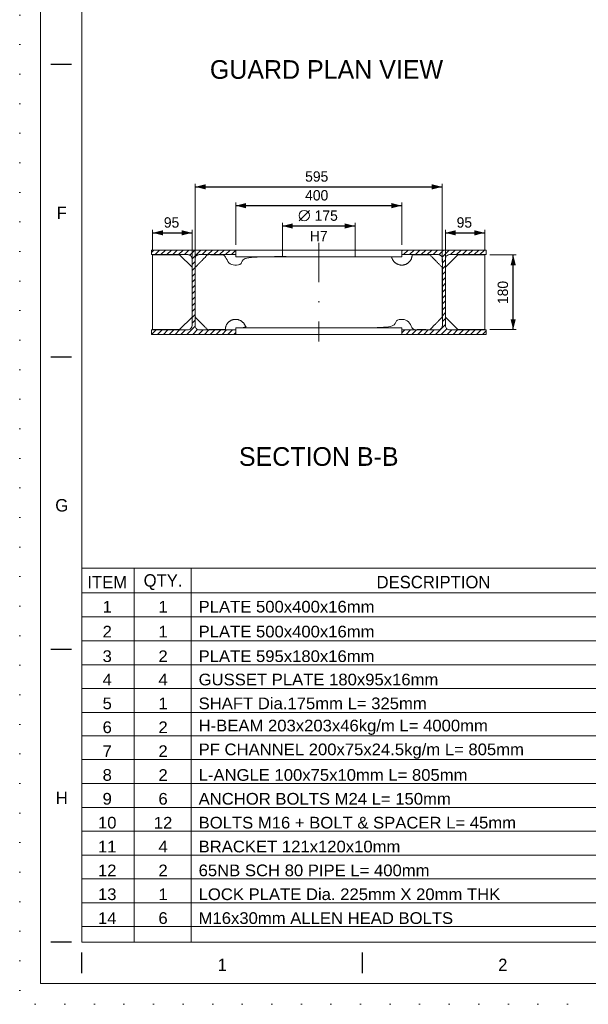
# Model space of a CAD drawing. Header units: millimetres. Extents: x -152903 to -144493, y -672002 to -666062.
# Tile 1 of 16: x -152903 to -151533, y -672002 to -669629. Entities that reach past the tile are written whole.
import ezdxf
from ezdxf.enums import TextEntityAlignment as Align

# ---------------------------------------------------------------- set-up
doc = ezdxf.new("R2010")
doc.units = ezdxf.units.MM
doc.header["$MEASUREMENT"] = 0
for name, pattern in [('DGN Style 1', [71.230208, 0.118519, -71.111688]), ('DGN Style 2', [118.519481, 71.111688, -47.407792]), ('DGN Style 4', [189.749688, 94.815584, -47.407792, 0.118519, -47.407792]), ('DGN Style 5', [82.963636, 35.555844, -47.407792]), ('DGN Style 6', [225.424052, 0.118519, -47.407792, 82.963636, -47.407792, 0.118519, -47.407792])]:
    doc.linetypes.add(name, pattern=pattern)
doc.styles.add('Style-ENGINEERING', font='ENGINEERING.shx')
doc.styles.add('Style-ENGINEERING_0', font='ENGINEERING.shx')
doc.dimstyles.new('MetricMM', dxfattribs={"dimtxt": 3, "dimasz": 3, "dimexe": 1.5, "dimexo": 1.5, "dimgap": 1.5, "dimtad": 1, "dimdec": 0, "dimzin": 7, "dimtxsty": 'Style-ENGINEERING_0', "dimcen": 0.09, "dimclrd": 1, "dimclre": 1, "dimclrt": 7, "dimadec": 0, "dimazin": 3, "dimtfac": 1, "dimtdec": 0, "dimtofl": 0, "dimtmove": 0, "dimatfit": 3, "dimfxl": 1, "dimtzin": 7, "dimlwd": -1, "dimlwe": 0, "dimarcsym": 0})

# ---------------------------------------------------------------- blocks, each defined once
blk = doc.blocks.new('*U10')
for p, q in [((-405.55, -2.47), (-405.55, 2.53)), ((-337.96, -2.47), (-337.96, 2.53))]:
    blk.add_line(p, q)
at = {"char_height": 3, "attachment_point": 5, "line_spacing_factor": 1.2, "style": 'Style-ENGINEERING'}
for s, insert in [('1', (-371.76, -0.47)), ('2', (-304.17, -0.47))]:
    blk.add_mtext(s, dxfattribs=dict(at, insert=insert))
blk = doc.blocks.new('*U9')
for p, q in [((-408.05, -70.47), (-413.05, -70.47)), ((-408.05, -140.97), (-413.05, -140.97)), ((-408.05, -211.47), (-413.05, -211.47)), ((-408.05, -281.97), (-413.05, -281.97))]:
    blk.add_line(p, q)
at = {"color": 7, "linetype": 'Continuous', "lineweight": 0, "flags": 128}
blk.add_lwpolyline([(-415.55, 292.03), (415.45, 292.03), (415.45, -291.97), (-415.55, -291.97), (-415.55, 292.03)], close=True, dxfattribs=at)
at = {"color": 7, "linetype": 'Continuous', "lineweight": 13, "flags": 128}
blk.add_lwpolyline([(-405.55, 282.03), (405.45, 282.03), (405.45, -281.97), (-405.55, -281.97), (-405.55, 282.03)], close=True, dxfattribs=at)
blk.add_blockref('*U10', (0, -287))
at = {"char_height": 3, "attachment_point": 5, "line_spacing_factor": 1.2, "style": 'Style-ENGINEERING'}
for s, insert in [('F', (-410.42, -106.22)), ('G', (-410.42, -176.72)), ('H', (-410.42, -247.22))]:
    blk.add_mtext(s, dxfattribs=dict(at, insert=insert))
blk = doc.blocks.new('*D23')
at = {"color": 1, "linetype": 'Continuous', "lineweight": 0, "transparency": 16777216}
for p, q in [((-3684.7, -1139.7), (-3684.7, -1037.6)), ((-3284.7, -1139.7), (-3284.7, -1037.6))]:
    blk.add_line(p, q, dxfattribs=at)
at = {"color": 1, "linetype": 'Continuous', "transparency": 16777216}
blk.add_line((-3684.7, -1045.1), (-3284.7, -1045.1), dxfattribs=at)
at = {"color": 1, "linetype": 'Continuous', "lineweight": 0, "transparency": 16777216}
blk.add_solid([(-3659.7, -1051.3), (-3684.7, -1045.1), (-3659.7, -1038.8)], dxfattribs=at)
at = {"color": 1, "linetype": 'Continuous', "lineweight": 0, "transparency": 16777216, "extrusion": (0, 0, -1)}
blk.add_solid([(3309.7, -1038.8), (3284.7, -1045.1), (3309.7, -1051.3)], dxfattribs=at)
at = {"layer": 'Defpoints', "color": 5, "linetype": 'Continuous', "lineweight": 0, "transparency": 16777216}
for p in [(-3484.7, -1045.1), (-3284.7, -1045.1), (-3684.7, -1152.2), (-3284.7, -1152.2)]:
    blk.add_point(p, dxfattribs=at)
at = {"color": 7, "linetype": 'Continuous', "lineweight": 0, "transparency": 16777216, "style": 'Style-ENGINEERING'}
blk.add_text('400', height=25, dxfattribs=at).set_placement((-3517.4, -1020.1), align=Align.MIDDLE_LEFT)
blk = doc.blocks.new('*D24')
at = {"color": 1, "linetype": 'Continuous', "lineweight": 0, "transparency": 16777216}
for p, q in [((-3072, -1163.7), (-3008.6, -1163.7)), ((-3072, -1343.9), (-3008.6, -1343.9))]:
    blk.add_line(p, q, dxfattribs=at)
at = {"color": 1, "linetype": 'Continuous', "transparency": 16777216}
blk.add_line((-3016.1, -1343.9), (-3016.1, -1163.7), dxfattribs=at)
at = {"color": 1, "linetype": 'Continuous', "lineweight": 0, "transparency": 16777216, "extrusion": (0, 0, -1)}
blk.add_solid([(3022.4, -1188.7), (3016.1, -1163.7), (3009.9, -1188.7)], dxfattribs=at)
at = {"color": 1, "linetype": 'Continuous', "lineweight": 0, "transparency": 16777216}
blk.add_solid([(-3009.9, -1318.9), (-3016.1, -1343.9), (-3022.4, -1318.9)], dxfattribs=at)
at = {"layer": 'Defpoints', "color": 5, "linetype": 'Continuous', "lineweight": 0, "transparency": 16777216}
for p in [(-3084.5, -1163.7), (-3016.1, -1163.7), (-3016.1, -1253.8), (-3084.5, -1343.9)]:
    blk.add_point(p, dxfattribs=at)
at = {"color": 7, "linetype": 'Continuous', "lineweight": 0, "transparency": 16777216, "style": 'Style-ENGINEERING'}
blk.add_text('180', height=25, rotation=90, dxfattribs=at).set_placement((-3041.1, -1282.3), align=Align.MIDDLE_LEFT)
blk = doc.blocks.new('*D25')
at = {"color": 1, "linetype": 'Continuous', "lineweight": 0, "transparency": 16777216}
for p, q in [((-3179.4, -1181.2), (-3179.4, -1103.1)), ((-3084.5, -1151.2), (-3084.5, -1103.1))]:
    blk.add_line(p, q, dxfattribs=at)
at = {"color": 1, "linetype": 'Continuous', "transparency": 16777216}
blk.add_line((-3179.4, -1110.6), (-3084.5, -1110.6), dxfattribs=at)
at = {"color": 1, "linetype": 'Continuous', "lineweight": 0, "transparency": 16777216}
blk.add_solid([(-3154.4, -1116.9), (-3179.4, -1110.6), (-3154.4, -1104.4)], dxfattribs=at)
at = {"color": 1, "linetype": 'Continuous', "lineweight": 0, "transparency": 16777216, "extrusion": (0, 0, -1)}
blk.add_solid([(3109.5, -1104.4), (3084.5, -1110.6), (3109.5, -1116.9)], dxfattribs=at)
at = {"layer": 'Defpoints', "color": 5, "linetype": 'Continuous', "lineweight": 0, "transparency": 16777216}
for p in [(-3131.9, -1110.6), (-3084.5, -1110.6), (-3084.5, -1163.7), (-3179.4, -1193.7)]:
    blk.add_point(p, dxfattribs=at)
at = {"color": 7, "linetype": 'Continuous', "lineweight": 0, "transparency": 16777216, "style": 'Style-ENGINEERING'}
blk.add_text('95', height=25, dxfattribs=at).set_placement((-3152.4, -1085.6), align=Align.MIDDLE_LEFT)
blk = doc.blocks.new('*D26')
at = {"color": 1, "linetype": 'Continuous', "lineweight": 0, "transparency": 16777216}
for p, q in [((-3884.9, -1151.2), (-3884.9, -1103.1)), ((-3789.9, -1181.2), (-3789.9, -1103.1))]:
    blk.add_line(p, q, dxfattribs=at)
at = {"color": 1, "linetype": 'Continuous', "transparency": 16777216}
blk.add_line((-3884.9, -1110.6), (-3789.9, -1110.6), dxfattribs=at)
at = {"color": 1, "linetype": 'Continuous', "lineweight": 0, "transparency": 16777216}
blk.add_solid([(-3859.9, -1116.9), (-3884.9, -1110.6), (-3859.9, -1104.4)], dxfattribs=at)
at = {"color": 1, "linetype": 'Continuous', "lineweight": 0, "transparency": 16777216, "extrusion": (0, 0, -1)}
blk.add_solid([(3814.9, -1104.4), (3789.9, -1110.6), (3814.9, -1116.9)], dxfattribs=at)
at = {"layer": 'Defpoints', "color": 5, "linetype": 'Continuous', "lineweight": 0, "transparency": 16777216}
for p in [(-3837.4, -1110.6), (-3789.9, -1110.6), (-3884.9, -1163.7), (-3789.9, -1193.7)]:
    blk.add_point(p, dxfattribs=at)
at = {"color": 7, "linetype": 'Continuous', "lineweight": 0, "transparency": 16777216, "style": 'Style-ENGINEERING'}
blk.add_text('95', height=25, dxfattribs=at).set_placement((-3857.8, -1085.6), align=Align.MIDDLE_LEFT)
blk = doc.blocks.new('*D27')
at = {"color": 1, "linetype": 'Continuous', "lineweight": 0, "transparency": 16777216}
for p, q in [((-3782.1, -1181.2), (-3782.1, -992.3)), ((-3187.2, -1181.2), (-3187.2, -992.3))]:
    blk.add_line(p, q, dxfattribs=at)
at = {"color": 1, "linetype": 'Continuous', "transparency": 16777216}
blk.add_line((-3782.1, -999.8), (-3187.2, -999.8), dxfattribs=at)
at = {"color": 1, "linetype": 'Continuous', "lineweight": 0, "transparency": 16777216}
blk.add_solid([(-3757.1, -1006), (-3782.1, -999.8), (-3757.1, -993.5)], dxfattribs=at)
at = {"color": 1, "linetype": 'Continuous', "lineweight": 0, "transparency": 16777216, "extrusion": (0, 0, -1)}
blk.add_solid([(3212.2, -993.5), (3187.2, -999.8), (3212.2, -1006)], dxfattribs=at)
at = {"layer": 'Defpoints', "color": 5, "linetype": 'Continuous', "lineweight": 0, "transparency": 16777216}
for p in [(-3484.7, -999.8), (-3187.2, -999.8), (-3782.1, -1193.7), (-3187.2, -1193.7)]:
    blk.add_point(p, dxfattribs=at)
at = {"color": 7, "linetype": 'Continuous', "lineweight": 0, "transparency": 16777216, "style": 'Style-ENGINEERING'}
blk.add_text('595', height=25, dxfattribs=at).set_placement((-3517.4, -974.8), align=Align.MIDDLE_LEFT)
blk = doc.blocks.new('*D51')
at = {"color": 7, "linetype": 'Continuous', "lineweight": 0, "transparency": 16777216}
blk.add_line((-3531.9, -1081.6), (-3506.9, -1056.6), dxfattribs=at)
at = {"color": 1, "linetype": 'Continuous', "lineweight": 0, "transparency": 16777216}
for p, q in [((-3572.2, -1155.7), (-3572.2, -1086.6)), ((-3397.2, -1155.7), (-3397.2, -1086.6))]:
    blk.add_line(p, q, dxfattribs=at)
at = {"color": 1, "linetype": 'Continuous', "transparency": 16777216}
blk.add_line((-3572.2, -1094.1), (-3397.2, -1094.1), dxfattribs=at)
at = {"color": 7, "linetype": 'Continuous', "lineweight": 0, "transparency": 16777216}
blk.add_circle((-3519.4, -1069.1), 12.5, dxfattribs=at)
at = {"color": 1, "linetype": 'Continuous', "lineweight": 0, "transparency": 16777216}
blk.add_solid([(-3547.2, -1100.4), (-3572.2, -1094.1), (-3547.2, -1087.9)], dxfattribs=at)
at = {"color": 1, "linetype": 'Continuous', "lineweight": 0, "transparency": 16777216, "extrusion": (0, 0, -1)}
blk.add_solid([(3422.2, -1087.9), (3397.2, -1094.1), (3422.2, -1100.4)], dxfattribs=at)
at = {"layer": 'Defpoints', "color": 5, "linetype": 'Continuous', "lineweight": 0, "transparency": 16777216}
for p in [(-3484.7, -1094.1), (-3397.2, -1094.1), (-3572.2, -1168.2), (-3397.2, -1168.2)]:
    blk.add_point(p, dxfattribs=at)
at = {"color": 7, "linetype": 'Continuous', "lineweight": 0, "transparency": 16777216, "style": 'Style-ENGINEERING'}
blk.add_text('175', height=25, dxfattribs=at).set_placement((-3494.4, -1069.1), align=Align.MIDDLE_LEFT)
blk = doc.blocks.new('*U8')
at = {"linetype": 'DGN Style 6', "lineweight": 0}
h = blk.add_hatch(dxfattribs=at)
h.set_pattern_fill('HATCH', style=0, pattern_type=2)
h.set_pattern_definition([(45, (-3726.147, -1140.241), (-7.07107, 7.07107), [])])
h.paths.add_polyline_path([(-3684.65, -1152.18), (-3684.65, -1163.18), (-3772.4, -1163.18, 0.4142136), (-3782.6, -1173.38), (-3782.6, -1334.18, 0.4142136), (-3772.4, -1344.38), (-3684.65, -1344.38), (-3684.65, -1355.38), (-3887.85, -1355.38), (-3887.85, -1344.38), (-3800.1, -1344.38, 0.4142136), (-3789.9, -1334.18), (-3789.9, -1173.38, 0.4142136), (-3800.1, -1163.18), (-3887.85, -1163.18), (-3887.85, -1152.18)])
h = blk.add_hatch(dxfattribs=at)
h.set_pattern_fill('HATCH', style=0, pattern_type=2)
h.set_pattern_definition([(45, (-2653.654, -1034.355), (-7.07107, 7.07107), [])])
h.paths.add_polyline_path([(-3081.45, -1152.18), (-3081.45, -1163.18), (-3169.2, -1163.18, 0.4142136), (-3179.4, -1173.38), (-3179.4, -1334.18, 0.4142136), (-3169.2, -1344.38), (-3081.45, -1344.38), (-3081.45, -1355.38), (-3284.65, -1355.38), (-3284.65, -1344.38), (-3196.9, -1344.38, 0.4142136), (-3186.7, -1334.18), (-3186.7, -1173.38, 0.4142136), (-3196.9, -1163.18), (-3284.65, -1163.18), (-3284.65, -1152.18)])
at = {"color": 1, "linetype": 'DGN Style 4', "lineweight": 0}
blk.add_line((-3484.65, -1134.88), (-3484.65, -1372.69), dxfattribs=at)
at = {"color": 7, "linetype": 'DGN Style 2', "lineweight": 0}
for p, q in [((-3572.15, -1152.18), (-3572.15, -1168.18)), ((-3397.15, -1152.18), (-3397.15, -1168.18))]:
    blk.add_line(p, q, dxfattribs=at)
at = {"color": 7, "lineweight": 13}
blk.add_line((-4055.03, -1918.56), (4054.97, -1918.56), dxfattribs=at)
at = {"lineweight": 0}
for p, q in [((-3929.61, -1918.56), (-3929.61, -2820.03)), ((-3791.71, -1918.56), (-3791.71, -2820.03))]:
    blk.add_line(p, q, dxfattribs=at)
at = {"color": 7, "linetype": 'Continuous', "lineweight": 13}
blk.add_line((-2216.04, -1978.33), (-4055.03, -1978.33), dxfattribs=at)
at = {"color": 7, "linetype": 'Continuous', "lineweight": 0}
for p, q in [((-2216.04, -2036.07), (-4055.03, -2036.07)), ((-2216.04, -2093.8), (-4055.03, -2093.8)), ((-2216.04, -2151.54), (-4055.03, -2151.54)), ((-2216.04, -2209.27), (-4055.03, -2209.27)), ((-2216.04, -2267.01), (-4055.03, -2267.01)), ((-2216.04, -2322.83), (-4055.03, -2322.83)), ((-2216.04, -2380.33), (-4055.03, -2380.33)), ((-2216.04, -2437.83), (-4055.03, -2437.83)), ((-2216.04, -2495.33), (-4055.03, -2495.33)), ((-2216.04, -2552.83), (-4055.03, -2552.83)), ((-2216.04, -2610.33), (-4055.03, -2610.33)), ((-2216.04, -2667.83), (-4055.03, -2667.83)), ((-2216.04, -2725.33), (-4055.03, -2725.33)), ((-2216.04, -2782.83), (-4055.03, -2782.83))]:
    blk.add_line(p, q, dxfattribs=at)
at = {"color": 7, "linetype": 'DGN Style 1', "lineweight": 0, "flags": 128}
blk.add_lwpolyline([(-4205.03, 2969.97), (4204.97, 2969.97), (4204.97, -2970.03), (-4205.03, -2970.03), (-4205.03, 2969.97)], close=True, dxfattribs=at)
at = {"color": 7, "linetype": 'Continuous', "lineweight": 0, "flags": 128}
for points in [[(-3684.65, -1152.18), (-3684.65, -1163.18), (-3772.4, -1163.18, 0.4142136), (-3782.6, -1173.38), (-3782.6, -1334.18, 0.4142136), (-3772.4, -1344.38), (-3684.65, -1344.38), (-3684.65, -1355.38), (-3887.85, -1355.38), (-3887.85, -1344.38), (-3800.1, -1344.38, 0.4142136), (-3789.9, -1334.18), (-3789.9, -1173.38, 0.4142136), (-3800.1, -1163.18), (-3887.85, -1163.18), (-3887.85, -1152.18), (-3684.65, -1152.18)], [(-3081.45, -1152.18), (-3081.45, -1163.18), (-3169.2, -1163.18, 0.4142136), (-3179.4, -1173.38), (-3179.4, -1334.18, 0.4142136), (-3169.2, -1344.38), (-3081.45, -1344.38), (-3081.45, -1355.38), (-3284.65, -1355.38), (-3284.65, -1344.38), (-3196.9, -1344.38, 0.4142136), (-3186.7, -1334.18), (-3186.7, -1173.38, 0.4142136), (-3196.9, -1163.18), (-3284.65, -1163.18), (-3284.65, -1152.18), (-3081.45, -1152.18)]]:
    blk.add_lwpolyline(points, format="xyb", close=True, dxfattribs=at)
for points in [[(-3684.65, -1152.18), (-3684.65, -1168.18), (-3284.65, -1168.18), (-3284.65, -1152.18), (-3684.65, -1152.18)], [(-3819.9, -1343.88), (-3884.85, -1343.88), (-3884.85, -1163.68), (-3819.9, -1163.68), (-3789.9, -1193.68), (-3789.9, -1313.88), (-3819.9, -1343.88)], [(-3149.4, -1343.88), (-3084.45, -1343.88), (-3084.45, -1163.68), (-3149.4, -1163.68), (-3179.4, -1193.68), (-3179.4, -1313.88), (-3149.4, -1343.88)], [(-3684.65, -1339.38), (-3684.65, -1355.38), (-3284.65, -1355.38), (-3284.65, -1339.38), (-3684.65, -1339.38)]]:
    blk.add_lwpolyline(points, close=True, dxfattribs=at)
at = {"color": 7, "linetype": 'Continuous', "lineweight": 0}
blk.add_rational_spline([(-3309.15, -1168.18), (-3484.65, -1168.18), (-3660.16, -1168.18), (-3664.68, -1190.33), (-3687.17, -1188.28), (-3709.65, -1186.24), (-3709.65, -1163.68), (-3731.13, -1163.68), (-3752.6, -1163.68), (-3767.35, -1178.68), (-3782.1, -1193.68), (-3782.1, -1253.78), (-3782.1, -1313.88), (-3767.35, -1328.88), (-3752.6, -1343.88), (-3731.13, -1343.88), (-3709.65, -1343.88), (-3709.65, -1321.33), (-3687.17, -1319.28), (-3664.68, -1317.24), (-3660.16, -1339.38), (-3484.65, -1339.38), (-3309.15, -1339.38), (-3304.63, -1317.24), (-3282.14, -1319.28), (-3259.65, -1321.33), (-3259.65, -1343.88), (-3238.18, -1343.88), (-3216.7, -1343.88), (-3201.95, -1328.88), (-3187.2, -1313.88), (-3187.2, -1253.78), (-3187.2, -1193.68), (-3201.95, -1178.68), (-3216.7, -1163.68), (-3238.18, -1163.68), (-3259.65, -1163.68), (-3259.65, -1186.24), (-3282.14, -1188.28), (-3304.63, -1190.33), (-3309.15, -1168.18)], [1, 1, 1, 0.741791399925, 1, 0.741791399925, 1, 1, 1, 1, 1, 1, 1, 1, 1, 1, 1, 0.741791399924, 1, 0.741791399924, 1, 1, 1, 0.741791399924, 1, 0.741791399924, 1, 1, 1, 1, 1, 1, 1, 1, 1, 1, 1, 0.741791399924, 1, 0.741791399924, 1], degree=2, knots=[0, 0, 0, 0.0625, 0.0625, 0.09375, 0.09375, 0.125, 0.125, 0.1875, 0.1875, 0.25, 0.25, 0.3125, 0.3125, 0.375, 0.375, 0.4375, 0.4375, 0.46875, 0.46875, 0.5, 0.5, 0.5625, 0.5625, 0.59375, 0.59375, 0.625, 0.625, 0.6875, 0.6875, 0.75, 0.75, 0.8125, 0.8125, 0.875, 0.875, 0.9375, 0.9375, 0.96875, 0.96875, 1, 1, 1], dxfattribs=at)
at = {"xscale": 9.999999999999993, "yscale": 9.999999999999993, "zscale": 9.999999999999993}
blk.add_blockref('*U9', (0.43, -0.33), dxfattribs=at)
at = {"lineweight": 13, "char_height": 45, "width": 1236.9795, "attachment_point": 5, "line_spacing_factor": 0.9, "style": 'Style-ENGINEERING'}
for s, insert in [('GUARD PLAN VIEW', (-3465.99, -717.23)), ('SECTION B-B', (-3484.65, -1650.02))]:
    blk.add_mtext(s, dxfattribs=dict(at, insert=insert))
at = {"color": 7, "linetype": 'DGN Style 5', "lineweight": 0, "insert": (-3484.65, -1118.52), "char_height": 25, "attachment_point": 5, "line_spacing_factor": 0.6, "style": 'Style-ENGINEERING'}
blk.add_mtext('H7', dxfattribs=at)
at = {"line_spacing_factor": 1.2, "style": 'Style-ENGINEERING'}
for s, insert, char_height, attachment_point in [('ITEM', (-3994.17, -1952.6), 30, 5), ('QTY.', (-3859.65, -1952.6), 30, 5), ('DESCRIPTION', (-3208.2, -1952.6), 30, 5), ('\\H1x;\\W1.06483;PLATE 500x400x16mm', (-3773.98, -2011.9), 28.1735, 4), ('\\H1x;\\W1.06483;1', (-3859.65, -2011.9), 28.1735, 5), ('\\H1x;\\W1.06483;PLATE 500x400x16mm', (-3773.98, -2071.81), 28.1735, 4), ('\\H1x;\\W1.06483;1', (-3859.65, -2071.81), 28.1735, 5), ('\\H1x;\\W1.06483;PLATE 595x180x16mm', (-3773.98, -2131.12), 28.1735, 4), ('\\H1x;\\W1.06483;2', (-3859.65, -2131.12), 28.1735, 5), ('\\H1x;\\W1.06483;GUSSET PLATE 180x95x16mm', (-3773.98, -2187.41), 28.1735, 4), ('\\H1x;\\W1.06483;4', (-3859.65, -2187.41), 28.1735, 5), ('\\H1x;\\W1.06483;SHAFT Dia.175mm L= 325mm', (-3773.98, -2244.91), 28.1735, 4), ('\\H1x;\\W1.06483;1', (-3859.65, -2244.91), 28.1735, 5), ('\\H1x;\\W1.06483;H-BEAM 203x203x46kg/m L= 4000mm', (-3773.98, -2302.41), 28.1735, 4), ('\\H1x;\\W1.06483;2', (-3859.65, -2302.41), 28.1735, 5), ('\\H1x;\\W1.06483;PF CHANNEL 200x75x24.5kg/m L= 805mm', (-3773.98, -2359.91), 28.1735, 4), ('\\H1x;\\W1.06483;2', (-3859.65, -2359.91), 28.1735, 5), ('\\H1x;\\W1.06483;L-ANGLE 100x75x10mm L= 805mm', (-3773.98, -2417.41), 28.1735, 4), ('\\H1x;\\W1.06483;2', (-3859.65, -2417.41), 28.1735, 5), ('\\H1x;\\W1.06483;ANCHOR BOLTS M24 L= 150mm', (-3773.98, -2474.91), 28.1735, 4), ('\\H1x;\\W1.06483;6', (-3859.65, -2474.91), 28.1735, 5), ('\\H1x;\\W1.06483;BOLTS M16 + BOLT & SPACER L= 45mm', (-3773.98, -2532.41), 28.1735, 4), ('\\H1x;\\W1.06483;12', (-3859.65, -2532.41), 28.1735, 5), ('\\H1x;\\W1.06483;BRACKET 121x120x10mm', (-3773.98, -2589.91), 28.1735, 4), ('\\H1x;\\W1.06483;4', (-3859.65, -2589.91), 28.1735, 5), ('\\H1x;\\W1.06483;65NB SCH 80 PIPE L= 400mm', (-3773.98, -2647.41), 28.1735, 4), ('\\H1x;\\W1.06483;2', (-3859.65, -2647.41), 28.1735, 5), ('\\H1x;\\W1.06483;LOCK PLATE Dia. 225mm X 20mm THK', (-3773.98, -2704.91), 28.1735, 4), ('\\H1x;\\W1.06483;1', (-3859.65, -2704.91), 28.1735, 5), ('\\H1x;\\W1.06483;M16x30mm ALLEN HEAD BOLTS', (-3773.98, -2762.41), 28.1735, 4), ('\\H1x;\\W1.06483;6', (-3859.65, -2762.41), 28.1735, 5)]:
    blk.add_mtext(s, dxfattribs=dict(at, insert=insert, char_height=char_height, attachment_point=attachment_point))
at = {"color": 7, "char_height": 28.1735, "attachment_point": 5, "line_spacing_factor": 1.2, "style": 'Style-ENGINEERING'}
for s, insert in [('\\H1x;\\W1.06483;1', (-3994.17, -2011.9)), ('\\H1x;\\W1.06483;2', (-3994.17, -2071.81)), ('\\H1x;\\W1.06483;3', (-3994.17, -2131.12)), ('\\H1x;\\W1.06483;4', (-3994.17, -2187.41)), ('\\H1x;\\W1.06483;5', (-3994.17, -2244.91)), ('\\H1x;\\W1.06483;6', (-3994.17, -2302.41)), ('\\H1x;\\W1.06483;7', (-3994.17, -2359.91)), ('\\H1x;\\W1.06483;8', (-3994.17, -2417.41)), ('\\H1x;\\W1.06483;9', (-3994.17, -2474.91)), ('\\H1x;\\W1.06483;10', (-3994.17, -2532.41)), ('\\H1x;\\W1.06483;11', (-3994.17, -2589.91)), ('\\H1x;\\W1.06483;12', (-3994.17, -2647.41)), ('\\H1x;\\W1.06483;13', (-3994.17, -2704.91)), ('\\H1x;\\W1.06483;14', (-3994.17, -2762.41))]:
    blk.add_mtext(s, dxfattribs=dict(at, insert=insert))
at = {"color": 1, "linetype": 'Continuous'}
for base, p1, p2, override, picture, middle in [((-3187.2, -999.79), (-3782.1, -1193.68), (-3187.2, -1193.68), {"dimtxt": 25, "dimasz": 25, "dimexe": 7.5, "dimexo": 12.5, "dimgap": 12.5}, '*D27', (-3484.65, -999.79)), ((-3284.65, -1045.08), (-3684.65, -1152.18), (-3284.65, -1152.18), {"dimtxt": 25, "dimasz": 25, "dimexe": 7.5, "dimexo": 12.5, "dimgap": 12.5}, '*D23', (-3484.65, -1045.08)), ((-3397.15, -1094.13), (-3572.15, -1168.18), (-3397.15, -1168.18), {"dimtxt": 25, "dimasz": 25, "dimexe": 7.5, "dimexo": 12.5, "dimgap": 12.5, "dimpost": '%%c<>'}, '*D51', (-3484.65, -1094.13)), ((-3789.9, -1110.63), (-3884.85, -1163.68), (-3789.9, -1193.68), {"dimtxt": 25, "dimasz": 25, "dimexe": 7.5, "dimexo": 12.5, "dimgap": 12.5}, '*D26', (-3837.38, -1110.63)), ((-3084.45, -1110.63), (-3179.4, -1193.68), (-3084.45, -1163.68), {"dimtxt": 25, "dimasz": 25, "dimexe": 7.5, "dimexo": 12.5, "dimgap": 12.5}, '*D25', (-3131.93, -1110.63))]:
    dim = blk.add_linear_dim(base=base, p1=p1, p2=p2, text='\\FSTANDARD;<>', dimstyle='MetricMM', override=override, dxfattribs=at)
    dim.commit()
    dim.dimension.update_dxf_attribs({"geometry": picture, "text_midpoint": middle})
dim = blk.add_linear_dim(base=(-3016.14, -1163.68), p1=(-3084.45, -1343.88), p2=(-3084.45, -1163.68), angle=90, text='\\FSTANDARD;<>', dimstyle='MetricMM', override={"dimtxt": 25, "dimasz": 25, "dimexe": 7.5, "dimexo": 12.5, "dimgap": 12.5}, dxfattribs=at)
dim.commit()
dim.dimension.update_dxf_attribs({"geometry": '*D24', "text_midpoint": (-3016.14, -1253.78)})

msp = doc.modelspace()

# ---------------------------------------------------------------- block references
at = {"color": 7, "linetype": 'DGN Style 1', "lineweight": 0}
msp.add_blockref('*U8', (-148697.65, -669031.95), dxfattribs=at)

doc.saveas('drawing.dxf')
